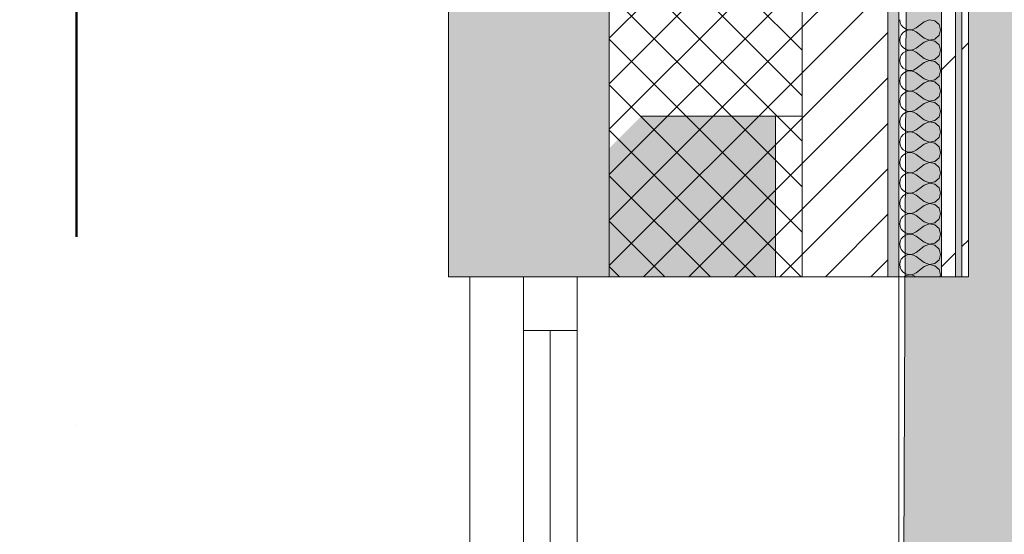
# Model space of a CAD drawing. Header units: millimetres. Extents: x -40968 to 13979, y -19284 to 4746.
# Tile 174 of 234: x -2501 to -1583, y -10899 to -10419. Entities that reach past the tile are written whole.
import ezdxf
from ezdxf.enums import TextEntityAlignment as Align

# ---------------------------------------------------------------- set-up
doc = ezdxf.new("R2010")
doc.units = ezdxf.units.MM
doc.header["$MEASUREMENT"] = 0
doc.linetypes.add('Punto & Rayas', pattern=[670.277762, 317.5, -176.388889, 0, -176.388874])
doc.linetypes.add('Wipeout_Contour', pattern=[1000, 0, -1000])
for name, color, linetype, lineweight, true_color in [('01_2D_Ambit_Pluma_Nº__242', 7, 'Continuous', 50, 0xfb0013), ('12_FAÇ_Façana_Pluma_Nº__102', 7, 'Continuous', 5, 0xcccccc), ('12_FAÇ_Façana_Pluma_Nº__174', 7, 'Continuous', 13, 0xe4ad2c), ('12_FAÇ_Façana_Pluma_Nº__176', 7, 'Continuous', 15, 0x93a0c6), ('Nuevo_05_AUX_Treball_Pluma_Nº__3', 7, 'Continuous', 5, 0xa4a4a4), ('Nuevo_08_E_Envans secs_Pluma_Nº__102', 7, 'Continuous', 5, 0xcccccc), ('Nuevo_08_E_Envans secs_Pluma_Nº__171', 171, 'Continuous', 13, 0xaaaaff), ('Nuevo_08_E_Envans secs_Pluma_Nº__177', 7, 'Continuous', 15, 0xf7e046)]:
    doc.layers.add(name, color=color, linetype=linetype, lineweight=lineweight, true_color=true_color)
for name, color, linetype in [('12_FAÇ_Façana', 7, 'Continuous'), ('Nuevo_05_AUX_Treball', 7, 'Continuous'), ('Nuevo_08_E_Envans secs', 7, 'Continuous'), ('Ventanas Archicad', 7, 'Continuous')]:
    doc.layers.add(name, color=color, linetype=linetype)
for name, color, linetype, lineweight in [('12_FAÇ_Façana_Pluma_Nº__1', 7, 'Continuous', 5), ('12_FAÇ_Façana_Pluma_Nº__2', 8, 'Continuous', 5), ('12_FAÇ_Façana_Pluma_Nº__7', 7, 'Continuous', 5), ('Nuevo_08_E_Envans secs_Pluma_Nº__1', 7, 'Continuous', 5), ('Nuevo_Sellos de Zona Archicad_Pluma_Nº__1', 7, 'Continuous', 5), ('Ventanas Archicad_Pluma_Nº__1', 7, 'Continuous', 5), ('Ventanas Archicad_Pluma_Nº__7', 7, 'Continuous', 5)]:
    doc.layers.add(name, color=color, linetype=linetype, lineweight=lineweight)
doc.styles.add('Estilo_Generado_1', font='txt')
pattern_1 = [(45, (0, 0), (-183.848, 183.848), [195, -65]), (45, (7e-14, 183.85), (-183.848, 183.848), [195, -65])]

# ---------------------------------------------------------------- blocks, each defined once
blk = doc.blocks.new('Planta 2_Passadís_5_1', base_point=(-1416.7, 3400.2))
at = {"layer": 'Nuevo_05_AUX_Treball', "linetype": 'Continuous', "lineweight": 0, "true_color": 0xe5e5e5}
blk.add_hatch(color=254, dxfattribs=at).paths.add_polyline_path([(-28277.4, 3863.45), (-28277.4, 2109.55), (-1619.32, 2109.55), (-1682.64, -12338.98), (-3637.99, -12338.98), (-3641.2, -17111.12), (363.89, -17130.66), (363.89, -11988.98), (6068.89, -11988.98), (6068.89, -9207.42), (358.89, -9207.42), (358.89, 2108.94), (7332.11, 2109.55), (7331.95, 3863.45)])
at = {"layer": 'Nuevo_05_AUX_Treball_Pluma_Nº__3', "color": 253, "linetype": 'Continuous', "lineweight": 5, "true_color": 0xa4a4a4, "flags": 128}
blk.add_lwpolyline([(-28277.4, 3863.45), (-28277.4, 2109.55), (-1619.32, 2109.55), (-1682.64, -12338.98), (-3637.99, -12338.98), (-3641.2, -17111.12), (363.89, -17130.66), (363.89, -11988.98), (6068.89, -11988.98), (6068.89, -9207.42), (358.89, -9207.42), (358.89, 2108.94), (7332.11, 2109.55), (7331.95, 3863.45)], close=True, dxfattribs=at)
at = {"layer": 'Nuevo_Sellos de Zona Archicad_Pluma_Nº__1', "color": 7, "lineweight": 5, "style": 'Estilo_Generado_1'}
for tag, p in [('ROOM_NAME', (-1416.7, 3342.05)), ('ROOM_NUMBER', (-1416.7, 3117.65)), ('ROOM_AREA', (-1416.7, 2890.28))]:
    blk.add_attdef(tag, text='', height=120, dxfattribs=at).set_placement(p, align=Align.TOP_LEFT)
blk = doc.blocks.new('Muro_1_1', base_point=(-1681.11, -1193.98))
at = {"layer": '12_FAÇ_Façana_Pluma_Nº__102', "linetype": 'Continuous', "lineweight": 0, "true_color": 0xe5e5e5}
blk.add_hatch(color=254, dxfattribs=at).paths.add_polyline_path([(-2101.11, -10658.98), (-1951.11, -10658.98), (-1951.11, -7438.98), (-1971.11, -7438.98), (-1971.11, -6988.97), (-1951.11, -6988.97), (-1951.11, -1638.98), (-2101.11, -1638.98)])
at = {"layer": '12_FAÇ_Façana_Pluma_Nº__174', "linetype": 'Continuous', "lineweight": 13, "true_color": 0xe4ad2c}
h = blk.add_hatch(dxfattribs=at)
h.set_pattern_fill('SATE_Aislamiento_0001', color=42, style=0, pattern_type=2)
h.set_pattern_definition([(45, (0, 0), (-21.2132, 21.2132), []), (135, (0, 0), (21.2132, 21.2132), [])])
h.paths.add_polyline_path([(-1951.11, -7438.98), (-1951.11, -10658.98), (-1771.11, -10658.98), (-1771.11, -7438.98)])
at = {"layer": '12_FAÇ_Façana_Pluma_Nº__176', "linetype": 'Continuous', "lineweight": 0, "true_color": 0x495063}
blk.add_hatch(color=251, dxfattribs=at).paths.add_polyline_path([(-1691.11, -7438.98), (-1691.11, -10658.98), (-1681.11, -10658.98), (-1681.11, -7438.98)])
at = {"layer": '12_FAÇ_Façana_Pluma_Nº__2', "linetype": 'Continuous', "lineweight": 5}
h = blk.add_hatch(dxfattribs=at)
h.set_pattern_fill('Ceramic_0001', color=8, style=0, pattern_type=2)
h.set_pattern_definition([(45, (0, 0), (-21.2132, 21.2132), [])])
h.paths.add_polyline_path([(-1771.11, -7438.98), (-1771.11, -10658.98), (-1691.11, -10658.98), (-1691.11, -7438.98)])
at = {"layer": '12_FAÇ_Façana_Pluma_Nº__7', "color": 7, "linetype": 'Continuous', "lineweight": 5}
for p, q in [((-1951.11, -7438.98), (-1951.11, -10658.98)), ((-1771.11, -10658.98), (-1771.11, -7438.98)), ((-1691.11, -10658.98), (-1691.11, -7438.98))]:
    blk.add_line(p, q, dxfattribs=at)
at = {"layer": '12_FAÇ_Façana_Pluma_Nº__7', "color": 7, "linetype": 'Continuous', "lineweight": 5, "flags": 128}
for points in [[(-2101.11, -1638.98), (-2101.11, -10658.98)], [(-1681.11, -10658.98), (-1681.11, -7438.98)], [(-2101.11, -10658.98), (-2071.11, -10658.98)], [(-1951.11, -10658.98), (-1921.11, -10658.98)]]:
    blk.add_lwpolyline(points, dxfattribs=at)
blk = doc.blocks.new('Ventana Vertical Multi-Faja 27_7')
at = {"layer": 'Ventanas Archicad_Pluma_Nº__1', "color": 7, "linetype": 'Continuous', "lineweight": 5}
for p, q in [((-600, 50), (600, 50)), ((-550, 0), (550, 0)), ((550, -50), (550, 0)), ((550, 0), (600, 0)), ((-550, -25), (550, -25)), ((550, -50), (-550, -50)), ((600, -50), (550, -50)), ((600, -260), (600, -235)), ((-600, -350), (600, -350))]:
    blk.add_line(p, q, dxfattribs=at)
at = {"layer": 'Ventanas Archicad_Pluma_Nº__7', "color": 7, "linetype": 'Continuous', "lineweight": 5}
for p, q in [((600, 50), (600, 40)), ((600, 40), (600, 0)), ((600, 40), (600, 0)), ((600, 0), (600, -50)), ((600, 0), (600, -50)), ((600, 0), (600, -50)), ((600, 0), (600, -50)), ((600, -50), (600, -110)), ((600, -50), (600, -110)), ((600, -110), (600, -235)), ((600, -110), (600, -235)), ((600, -260), (600, -340)), ((600, -340), (600, -350))]:
    blk.add_line(p, q, dxfattribs=at)
blk = doc.blocks.new('Muro_19_1', base_point=(-1681.11, -10658.98))
at = {"layer": '12_FAÇ_Façana', "linetype": 'Continuous', "lineweight": 0, "true_color": 0x000000}
h = blk.add_hatch(dxfattribs=at)
h.set_pattern_fill('Yeso_0001', color=18, style=0, pattern_type=2)
h.set_pattern_definition([(0, (0, 0), (0, 75), [0, -75])])
h.paths.add_polyline_path([(-1771.11, -10658.98), (-1771.11, -10508.98), (-1796.11, -10508.98), (-1796.11, -10658.98)])
at = {"layer": '12_FAÇ_Façana_Pluma_Nº__102', "linetype": 'Continuous', "lineweight": 0, "true_color": 0xe5e5e5}
blk.add_hatch(color=254, dxfattribs=at).paths.add_polyline_path([(-1921.11, -10508.98), (-2071.11, -10658.98), (-1796.11, -10658.98), (-1796.11, -10508.98)])
at = {"layer": '12_FAÇ_Façana_Pluma_Nº__1', "color": 7, "linetype": 'Continuous', "lineweight": 5}
for p, q in [((-1796.11, -10508.98), (-1771.11, -10508.98)), ((-1796.11, -10658.98), (-1796.11, -10508.98)), ((-1771.11, -10508.98), (-1771.11, -10658.98)), ((-1771.11, -10658.98), (-1796.11, -10658.98))]:
    blk.add_line(p, q, dxfattribs=at)
at = {"layer": '12_FAÇ_Façana_Pluma_Nº__7', "color": 7, "linetype": 'Continuous', "lineweight": 5}
for p, q in [((-1921.11, -10508.98), (-1796.11, -10508.98)), ((-2081.11, -10658.98), (-2071.11, -10658.98)), ((-2071.11, -10658.98), (-2031.11, -10658.98)), ((-2071.11, -10658.98), (-2031.11, -10658.98)), ((-2031.11, -10658.98), (-1981.11, -10658.98)), ((-2031.11, -10658.98), (-1981.11, -10658.98)), ((-1981.11, -10658.98), (-1921.11, -10658.98)), ((-1981.11, -10658.98), (-1921.11, -10658.98)), ((-1921.11, -10658.98), (-1796.11, -10658.98)), ((-1921.11, -10658.98), (-1796.11, -10658.98)), ((-1771.11, -10658.98), (-1691.11, -10658.98)), ((-1691.11, -10658.98), (-1681.11, -10658.98))]:
    blk.add_line(p, q, dxfattribs=at)
at = {"layer": 'Ventanas Archicad', "color": 253, "linetype": 'Continuous', "lineweight": 5, "true_color": 0xa4a4a6, "zscale": 1000, "rotation": 90.00000000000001}
blk.add_blockref('Ventana Vertical Multi-Faja 27_7', (-2031.11, -11258.98), dxfattribs=at)
blk = doc.blocks.new('*X372')
at = {"layer": 'Nuevo_08_E_Envans secs_Pluma_Nº__102', "color": 254, "linetype": 'Continuous', "lineweight": 5, "true_color": 0xcccccc}
for p, q in [((-1680.16, -10419.05), (-1679.79, -10421.65)), ((-1679.79, -10421.65), (-1678.73, -10424.05)), ((-1678.73, -10424.05), (-1677.06, -10426.08)), ((-1657.3, -10420.95), (-1664.92, -10426.67)), ((-1652.44, -10419.09), (-1657.3, -10420.95)), ((-1647.33, -10420.05), (-1652.44, -10419.09)), ((-1643.48, -10423.56), (-1647.33, -10420.05)), ((-1642.06, -10428.57), (-1643.48, -10423.56)), ((-1678.73, -10433.09), (-1679.79, -10435.49)), ((-1677.06, -10431.06), (-1678.73, -10433.09)), ((-1677.06, -10426.08), (-1674.89, -10427.57)), ((-1674.89, -10429.58), (-1677.06, -10431.06)), ((-1674.89, -10427.57), (-1672.4, -10428.41)), ((-1672.4, -10428.74), (-1674.89, -10429.58)), ((-1672.4, -10428.41), (-1669.78, -10428.53)), ((-1669.78, -10428.61), (-1672.4, -10428.74)), ((-1669.78, -10428.53), (-1667.22, -10427.94)), ((-1667.22, -10429.2), (-1669.78, -10428.61)), ((-1667.22, -10427.94), (-1664.92, -10426.67)), ((-1664.92, -10430.48), (-1667.22, -10429.2)), ((-1657.3, -10436.19), (-1664.92, -10430.48)), ((-1643.48, -10433.58), (-1642.06, -10428.57)), ((-1679.79, -10435.49), (-1680.16, -10438.1)), ((-1680.16, -10438.1), (-1679.79, -10440.7)), ((-1679.79, -10440.7), (-1678.73, -10443.1)), ((-1657.3, -10440), (-1664.92, -10445.71)), ((-1657.3, -10436.19), (-1652.44, -10438.06)), ((-1652.44, -10438.13), (-1657.3, -10440)), ((-1652.44, -10438.06), (-1647.33, -10437.09)), ((-1647.33, -10439.1), (-1652.44, -10438.13)), ((-1647.33, -10437.09), (-1643.48, -10433.58)), ((-1643.48, -10442.61), (-1647.33, -10439.1)), ((-1642.06, -10447.62), (-1643.48, -10442.61)), ((-1678.73, -10443.1), (-1677.06, -10445.13)), ((-1677.06, -10450.11), (-1678.73, -10452.14)), ((-1677.06, -10445.13), (-1674.89, -10446.61)), ((-1674.89, -10448.62), (-1677.06, -10450.11)), ((-1674.89, -10446.61), (-1672.4, -10447.45)), ((-1672.4, -10447.78), (-1674.89, -10448.62)), ((-1672.4, -10447.45), (-1669.78, -10447.58)), ((-1669.78, -10447.66), (-1672.4, -10447.78)), ((-1669.78, -10447.58), (-1667.22, -10446.99)), ((-1667.22, -10448.25), (-1669.78, -10447.66)), ((-1667.22, -10446.99), (-1664.92, -10445.71)), ((-1664.92, -10449.52), (-1667.22, -10448.25)), ((-1657.3, -10455.24), (-1664.92, -10449.52)), ((-1643.48, -10452.63), (-1642.06, -10447.62)), ((-1679.79, -10454.54), (-1680.16, -10457.14)), ((-1680.16, -10457.14), (-1679.79, -10459.75)), ((-1678.73, -10452.14), (-1679.79, -10454.54)), ((-1679.79, -10459.75), (-1678.73, -10462.15)), ((-1657.3, -10459.05), (-1664.92, -10464.76)), ((-1657.3, -10455.24), (-1652.44, -10457.1)), ((-1652.44, -10457.18), (-1657.3, -10459.05)), ((-1652.44, -10457.1), (-1647.33, -10456.14)), ((-1647.33, -10458.15), (-1652.44, -10457.18)), ((-1647.33, -10456.14), (-1643.48, -10452.63)), ((-1643.48, -10461.66), (-1647.33, -10458.15)), ((-1678.73, -10462.15), (-1677.06, -10464.17)), ((-1677.06, -10469.16), (-1678.73, -10471.18)), ((-1677.06, -10464.17), (-1674.89, -10465.66)), ((-1674.89, -10467.67), (-1677.06, -10469.16)), ((-1674.89, -10465.66), (-1672.4, -10466.5)), ((-1672.4, -10466.83), (-1674.89, -10467.67)), ((-1672.4, -10466.5), (-1669.78, -10466.63)), ((-1669.78, -10466.71), (-1672.4, -10466.83)), ((-1669.78, -10466.63), (-1667.22, -10466.03)), ((-1667.22, -10467.3), (-1669.78, -10466.71)), ((-1667.22, -10466.03), (-1664.92, -10464.76)), ((-1664.92, -10468.57), (-1667.22, -10467.3)), ((-1657.3, -10474.29), (-1664.92, -10468.57)), ((-1642.06, -10466.67), (-1643.48, -10461.66)), ((-1643.48, -10471.67), (-1642.06, -10466.67)), ((-1679.79, -10473.59), (-1680.16, -10476.19)), ((-1680.16, -10476.19), (-1679.79, -10478.79)), ((-1678.73, -10471.18), (-1679.79, -10473.59)), ((-1679.79, -10478.79), (-1678.73, -10481.2)), ((-1657.3, -10478.1), (-1664.92, -10483.81)), ((-1657.3, -10474.29), (-1652.44, -10476.15)), ((-1652.44, -10476.23), (-1657.3, -10478.1)), ((-1652.44, -10476.15), (-1647.33, -10475.19)), ((-1647.33, -10477.2), (-1652.44, -10476.23)), ((-1647.33, -10475.19), (-1643.48, -10471.67)), ((-1643.48, -10480.71), (-1647.33, -10477.2)), ((-1678.73, -10481.2), (-1677.06, -10483.22)), ((-1677.06, -10488.21), (-1678.73, -10490.23)), ((-1677.06, -10483.22), (-1674.89, -10484.71)), ((-1674.89, -10486.72), (-1677.06, -10488.21)), ((-1674.89, -10484.71), (-1672.4, -10485.55)), ((-1672.4, -10485.88), (-1674.89, -10486.72)), ((-1672.4, -10485.55), (-1669.78, -10485.68)), ((-1669.78, -10485.75), (-1672.4, -10485.88)), ((-1669.78, -10485.68), (-1667.22, -10485.08)), ((-1667.22, -10486.35), (-1669.78, -10485.75)), ((-1667.22, -10485.08), (-1664.92, -10483.81)), ((-1664.92, -10487.62), (-1667.22, -10486.35)), ((-1657.3, -10493.33), (-1664.92, -10487.62)), ((-1642.06, -10485.71), (-1643.48, -10480.71)), ((-1643.48, -10490.72), (-1642.06, -10485.71)), ((-1679.79, -10492.64), (-1680.16, -10495.24)), ((-1680.16, -10495.24), (-1679.79, -10497.84)), ((-1678.73, -10490.23), (-1679.79, -10492.64)), ((-1657.3, -10497.14), (-1664.92, -10502.86)), ((-1657.3, -10493.33), (-1652.44, -10495.2)), ((-1652.44, -10495.28), (-1657.3, -10497.14)), ((-1652.44, -10495.2), (-1647.33, -10494.23)), ((-1647.33, -10496.24), (-1652.44, -10495.28)), ((-1647.33, -10494.23), (-1643.48, -10490.72)), ((-1643.48, -10499.75), (-1647.33, -10496.24)), ((-1679.79, -10497.84), (-1678.73, -10500.25)), ((-1678.73, -10500.25), (-1677.06, -10502.27)), ((-1677.06, -10502.27), (-1674.89, -10503.76)), ((-1674.89, -10505.77), (-1677.06, -10507.26)), ((-1674.89, -10503.76), (-1672.4, -10504.6)), ((-1672.4, -10504.93), (-1674.89, -10505.77)), ((-1672.4, -10504.6), (-1669.78, -10504.72)), ((-1669.78, -10504.8), (-1672.4, -10504.93)), ((-1669.78, -10504.72), (-1667.22, -10504.13)), ((-1667.22, -10505.4), (-1669.78, -10504.8)), ((-1667.22, -10504.13), (-1664.92, -10502.86)), ((-1664.92, -10506.67), (-1667.22, -10505.4)), ((-1657.3, -10512.38), (-1664.92, -10506.67)), ((-1642.06, -10504.76), (-1643.48, -10499.75)), ((-1643.48, -10509.77), (-1642.06, -10504.76)), ((-1679.79, -10511.68), (-1680.16, -10514.29)), ((-1680.16, -10514.29), (-1679.79, -10516.89)), ((-1678.73, -10509.28), (-1679.79, -10511.68)), ((-1677.06, -10507.26), (-1678.73, -10509.28)), ((-1657.3, -10512.38), (-1652.44, -10514.25)), ((-1652.44, -10514.32), (-1657.3, -10516.19)), ((-1652.44, -10514.25), (-1647.33, -10513.28)), ((-1647.33, -10515.29), (-1652.44, -10514.32)), ((-1647.33, -10513.28), (-1643.48, -10509.77)), ((-1643.48, -10518.8), (-1647.33, -10515.29)), ((-1679.79, -10516.89), (-1678.73, -10519.29)), ((-1678.73, -10519.29), (-1677.06, -10521.32)), ((-1677.06, -10521.32), (-1674.89, -10522.8)), ((-1674.89, -10524.81), (-1677.06, -10526.3)), ((-1674.89, -10522.8), (-1672.4, -10523.64)), ((-1672.4, -10523.98), (-1674.89, -10524.81)), ((-1672.4, -10523.64), (-1669.78, -10523.77)), ((-1669.78, -10523.85), (-1672.4, -10523.98)), ((-1669.78, -10523.77), (-1667.22, -10523.18)), ((-1667.22, -10524.44), (-1669.78, -10523.85)), ((-1667.22, -10523.18), (-1664.92, -10521.9)), ((-1664.92, -10525.71), (-1667.22, -10524.44)), ((-1657.3, -10516.19), (-1664.92, -10521.9)), ((-1642.06, -10523.81), (-1643.48, -10518.8)), ((-1643.48, -10528.82), (-1642.06, -10523.81)), ((-1679.79, -10530.73), (-1680.16, -10533.33)), ((-1680.16, -10533.33), (-1679.79, -10535.94)), ((-1678.73, -10528.33), (-1679.79, -10530.73)), ((-1677.06, -10526.3), (-1678.73, -10528.33)), ((-1657.3, -10531.43), (-1664.92, -10525.71)), ((-1657.3, -10531.43), (-1652.44, -10533.29)), ((-1652.44, -10533.37), (-1657.3, -10535.24)), ((-1652.44, -10533.29), (-1647.33, -10532.33)), ((-1647.33, -10534.34), (-1652.44, -10533.37)), ((-1647.33, -10532.33), (-1643.48, -10528.82)), ((-1643.48, -10537.85), (-1647.33, -10534.34)), ((-1679.79, -10535.94), (-1678.73, -10538.34)), ((-1678.73, -10538.34), (-1677.06, -10540.36)), ((-1677.06, -10540.36), (-1674.89, -10541.85)), ((-1674.89, -10541.85), (-1672.4, -10542.69)), ((-1672.4, -10543.02), (-1674.89, -10543.86)), ((-1672.4, -10542.69), (-1669.78, -10542.82)), ((-1669.78, -10542.9), (-1672.4, -10543.02)), ((-1669.78, -10542.82), (-1667.22, -10542.22)), ((-1667.22, -10543.49), (-1669.78, -10542.9)), ((-1667.22, -10542.22), (-1664.92, -10540.95)), ((-1664.92, -10544.76), (-1667.22, -10543.49)), ((-1657.3, -10535.24), (-1664.92, -10540.95)), ((-1642.06, -10542.86), (-1643.48, -10537.85)), ((-1643.48, -10547.86), (-1642.06, -10542.86)), ((-1679.79, -10549.78), (-1680.16, -10552.38)), ((-1680.16, -10552.38), (-1679.79, -10554.98)), ((-1678.73, -10547.37), (-1679.79, -10549.78)), ((-1677.06, -10545.35), (-1678.73, -10547.37)), ((-1674.89, -10543.86), (-1677.06, -10545.35)), ((-1657.3, -10550.48), (-1664.92, -10544.76)), ((-1657.3, -10550.48), (-1652.44, -10552.34)), ((-1652.44, -10552.42), (-1657.3, -10554.29)), ((-1652.44, -10552.34), (-1647.33, -10551.38)), ((-1647.33, -10553.39), (-1652.44, -10552.42)), ((-1647.33, -10551.38), (-1643.48, -10547.86)), ((-1679.79, -10554.98), (-1678.73, -10557.39)), ((-1678.73, -10557.39), (-1677.06, -10559.41)), ((-1677.06, -10559.41), (-1674.89, -10560.9)), ((-1674.89, -10560.9), (-1672.4, -10561.74)), ((-1672.4, -10562.07), (-1674.89, -10562.91)), ((-1672.4, -10561.74), (-1669.78, -10561.87)), ((-1669.78, -10561.94), (-1672.4, -10562.07)), ((-1669.78, -10561.87), (-1667.22, -10561.27)), ((-1667.22, -10562.54), (-1669.78, -10561.94)), ((-1667.22, -10561.27), (-1664.92, -10560)), ((-1657.3, -10554.29), (-1664.92, -10560)), ((-1643.48, -10556.9), (-1647.33, -10553.39)), ((-1642.06, -10561.9), (-1643.48, -10556.9)), ((-1643.48, -10566.91), (-1642.06, -10561.9)), ((-1679.79, -10568.83), (-1680.16, -10571.43)), ((-1678.73, -10566.42), (-1679.79, -10568.83)), ((-1677.06, -10564.4), (-1678.73, -10566.42)), ((-1674.89, -10562.91), (-1677.06, -10564.4)), ((-1664.92, -10563.81), (-1667.22, -10562.54)), ((-1657.3, -10569.52), (-1664.92, -10563.81)), ((-1657.3, -10569.52), (-1652.44, -10571.39)), ((-1652.44, -10571.39), (-1647.33, -10570.42)), ((-1647.33, -10570.42), (-1643.48, -10566.91)), ((-1680.16, -10571.43), (-1679.79, -10574.03)), ((-1679.79, -10574.03), (-1678.73, -10576.44)), ((-1678.73, -10576.44), (-1677.06, -10578.46)), ((-1677.06, -10578.46), (-1674.89, -10579.95)), ((-1674.89, -10579.95), (-1672.4, -10580.79)), ((-1669.78, -10580.91), (-1667.22, -10580.32)), ((-1667.22, -10580.32), (-1664.92, -10579.05)), ((-1657.3, -10573.33), (-1664.92, -10579.05)), ((-1652.44, -10571.47), (-1657.3, -10573.33)), ((-1647.33, -10572.43), (-1652.44, -10571.47)), ((-1643.48, -10575.95), (-1647.33, -10572.43)), ((-1642.06, -10580.95), (-1643.48, -10575.95)), ((-1679.79, -10587.87), (-1680.16, -10590.48)), ((-1678.73, -10585.47), (-1679.79, -10587.87)), ((-1677.06, -10583.45), (-1678.73, -10585.47)), ((-1674.89, -10581.96), (-1677.06, -10583.45)), ((-1672.4, -10581.12), (-1674.89, -10581.96)), ((-1672.4, -10580.79), (-1669.78, -10580.91)), ((-1669.78, -10580.99), (-1672.4, -10581.12)), ((-1667.22, -10581.59), (-1669.78, -10580.99)), ((-1664.92, -10582.86), (-1667.22, -10581.59)), ((-1657.3, -10588.57), (-1664.92, -10582.86)), ((-1657.3, -10588.57), (-1652.44, -10590.44)), ((-1652.44, -10590.44), (-1647.33, -10589.47)), ((-1647.33, -10589.47), (-1643.48, -10585.96)), ((-1643.48, -10585.96), (-1642.06, -10580.95)), ((-1680.16, -10590.48), (-1679.79, -10593.08)), ((-1679.79, -10593.08), (-1678.73, -10595.48)), ((-1678.73, -10595.48), (-1677.06, -10597.51)), ((-1677.06, -10597.51), (-1674.89, -10598.99)), ((-1667.22, -10599.37), (-1664.92, -10598.1)), ((-1657.3, -10592.38), (-1664.92, -10598.1)), ((-1652.44, -10590.51), (-1657.3, -10592.38)), ((-1647.33, -10591.48), (-1652.44, -10590.51)), ((-1643.48, -10594.99), (-1647.33, -10591.48)), ((-1642.06, -10600), (-1643.48, -10594.99)), ((-1679.79, -10606.92), (-1680.16, -10609.52)), ((-1678.73, -10604.52), (-1679.79, -10606.92)), ((-1677.06, -10602.49), (-1678.73, -10604.52)), ((-1674.89, -10601.01), (-1677.06, -10602.49)), ((-1674.89, -10598.99), (-1672.4, -10599.83)), ((-1672.4, -10600.17), (-1674.89, -10601.01)), ((-1672.4, -10599.83), (-1669.78, -10599.96)), ((-1669.78, -10600.04), (-1672.4, -10600.17)), ((-1669.78, -10599.96), (-1667.22, -10599.37)), ((-1667.22, -10600.63), (-1669.78, -10600.04)), ((-1664.92, -10601.9), (-1667.22, -10600.63)), ((-1657.3, -10607.62), (-1664.92, -10601.9)), ((-1657.3, -10607.62), (-1652.44, -10609.49)), ((-1647.33, -10608.52), (-1643.48, -10605.01)), ((-1643.48, -10605.01), (-1642.06, -10600)), ((-1680.16, -10609.52), (-1679.79, -10612.13)), ((-1679.79, -10612.13), (-1678.73, -10614.53)), ((-1678.73, -10614.53), (-1677.06, -10616.55)), ((-1677.06, -10616.55), (-1674.89, -10618.04)), ((-1667.22, -10618.41), (-1664.92, -10617.14)), ((-1657.3, -10611.43), (-1664.92, -10617.14)), ((-1652.44, -10609.56), (-1657.3, -10611.43)), ((-1652.44, -10609.49), (-1647.33, -10608.52)), ((-1647.33, -10610.53), (-1652.44, -10609.56)), ((-1643.48, -10614.04), (-1647.33, -10610.53)), ((-1642.06, -10619.05), (-1643.48, -10614.04)), ((-1679.79, -10625.97), (-1680.16, -10628.57)), ((-1678.73, -10623.56), (-1679.79, -10625.97)), ((-1677.06, -10621.54), (-1678.73, -10623.56)), ((-1674.89, -10620.05), (-1677.06, -10621.54)), ((-1674.89, -10618.04), (-1672.4, -10618.88)), ((-1672.4, -10619.21), (-1674.89, -10620.05)), ((-1672.4, -10618.88), (-1669.78, -10619.01)), ((-1669.78, -10619.09), (-1672.4, -10619.21)), ((-1669.78, -10619.01), (-1667.22, -10618.41)), ((-1667.22, -10619.68), (-1669.78, -10619.09)), ((-1664.92, -10620.95), (-1667.22, -10619.68)), ((-1657.3, -10626.67), (-1664.92, -10620.95)), ((-1647.33, -10627.57), (-1643.48, -10624.05)), ((-1643.48, -10624.05), (-1642.06, -10619.05)), ((-1680.16, -10628.57), (-1679.79, -10631.17)), ((-1679.79, -10631.17), (-1678.73, -10633.58)), ((-1678.73, -10633.58), (-1677.06, -10635.6)), ((-1657.3, -10630.48), (-1664.92, -10636.19)), ((-1657.3, -10626.67), (-1652.44, -10628.53)), ((-1652.44, -10628.61), (-1657.3, -10630.48)), ((-1652.44, -10628.53), (-1647.33, -10627.57)), ((-1647.33, -10629.58), (-1652.44, -10628.61)), ((-1643.48, -10633.09), (-1647.33, -10629.58)), ((-1642.06, -10638.1), (-1643.48, -10633.09)), ((-1678.73, -10642.61), (-1679.79, -10645.02)), ((-1677.06, -10640.59), (-1678.73, -10642.61)), ((-1677.06, -10635.6), (-1674.89, -10637.09)), ((-1674.89, -10639.1), (-1677.06, -10640.59)), ((-1674.89, -10637.09), (-1672.4, -10637.93)), ((-1672.4, -10638.26), (-1674.89, -10639.1)), ((-1672.4, -10637.93), (-1669.78, -10638.06)), ((-1669.78, -10638.13), (-1672.4, -10638.26)), ((-1669.78, -10638.06), (-1667.22, -10637.46)), ((-1667.22, -10638.73), (-1669.78, -10638.13)), ((-1667.22, -10637.46), (-1664.92, -10636.19)), ((-1664.92, -10640), (-1667.22, -10638.73)), ((-1657.3, -10645.71), (-1664.92, -10640)), ((-1647.33, -10646.61), (-1643.48, -10643.1)), ((-1643.48, -10643.1), (-1642.06, -10638.1)), ((-1679.79, -10645.02), (-1680.16, -10647.62)), ((-1680.16, -10647.62), (-1679.79, -10650.22)), ((-1679.79, -10650.22), (-1678.73, -10652.63)), ((-1678.73, -10652.63), (-1677.06, -10654.65)), ((-1657.3, -10649.52), (-1664.92, -10655.24)), ((-1657.3, -10645.71), (-1652.44, -10647.58)), ((-1652.44, -10647.66), (-1657.3, -10649.52)), ((-1652.44, -10647.58), (-1647.33, -10646.61)), ((-1647.33, -10648.62), (-1652.44, -10647.66)), ((-1643.48, -10652.14), (-1647.33, -10648.62)), ((-1642.06, -10657.14), (-1643.48, -10652.14)), ((-1677.06, -10654.65), (-1674.89, -10656.14)), ((-1674.89, -10658.15), (-1676.1, -10658.98)), ((-1674.89, -10656.14), (-1672.4, -10656.98)), ((-1672.4, -10657.31), (-1674.89, -10658.15)), ((-1672.4, -10656.98), (-1669.78, -10657.1)), ((-1669.78, -10657.18), (-1672.4, -10657.31)), ((-1669.78, -10657.1), (-1667.22, -10656.51)), ((-1667.22, -10657.78), (-1669.78, -10657.18)), ((-1667.22, -10656.51), (-1664.92, -10655.24)), ((-1665.05, -10658.98), (-1667.22, -10657.78)), ((-1642.58, -10658.98), (-1642.06, -10657.14))]:
    blk.add_line(p, q, dxfattribs=at)
blk = doc.blocks.new('Muro_122_1', base_point=(-1616.11, -10658.98))
at = {"layer": 'Nuevo_08_E_Envans secs_Pluma_Nº__1', "color": 7, "linetype": 'Continuous', "lineweight": 5, "flags": 128}
blk.add_lwpolyline([(-1681.11, -7438.98), (-1681.11, -10658.98)], dxfattribs=at)
at = {"color": 254, "linetype": 'Wipeout_Contour', "lineweight": 0, "ltscale": 36800.017837}
blk.add_wipeout([(-1628.11, -10658.98), (-1628.11, -7438.98), (-1641.11, -7438.98), (-1641.11, -10658.98)], dxfattribs=at).dxf.layer = 'Nuevo_08_E_Envans secs'
at = {"color": 254, "linetype": 'Wipeout_Contour', "lineweight": 0, "ltscale": 36788.711064}
blk.add_wipeout([(-1616.11, -10658.98), (-1616.11, -7438.98), (-1622.11, -7438.98), (-1622.11, -10658.98)], dxfattribs=at).dxf.layer = 'Nuevo_08_E_Envans secs'
at = {"layer": 'Nuevo_08_E_Envans secs_Pluma_Nº__171', "linetype": 'Continuous', "lineweight": 13, "true_color": 0xaaaaff}
h = blk.add_hatch(dxfattribs=at)
h.set_pattern_fill('Panellat_HPL_0001', color=161, style=0, pattern_type=2)
h.set_pattern_definition(pattern_1)
h.paths.add_polyline_path([(-1616.11, -10658.98), (-1616.11, -7438.98), (-1622.11, -7438.98), (-1622.11, -10658.98)])
at = {"layer": 'Nuevo_08_E_Envans secs_Pluma_Nº__177', "linetype": 'Continuous', "lineweight": 15, "true_color": 0xf7e046}
h = blk.add_hatch(dxfattribs=at)
h.set_pattern_fill('Panellat_HPL_0001', color=53, style=0, pattern_type=2)
h.set_pattern_definition(pattern_1)
h.paths.add_polyline_path([(-1628.11, -10658.98), (-1628.11, -7438.98), (-1641.11, -7438.98), (-1641.11, -10658.98)])
at = {"layer": 'Nuevo_08_E_Envans secs_Pluma_Nº__1', "color": 7, "linetype": 'Continuous', "lineweight": 5}
for p, q in [((-1641.11, -10658.98), (-1641.11, -7438.98)), ((-1628.11, -10658.98), (-1628.11, -7438.98)), ((-1622.11, -10658.98), (-1622.11, -7438.98))]:
    blk.add_line(p, q, dxfattribs=at)
at = {"layer": 'Nuevo_08_E_Envans secs_Pluma_Nº__1', "color": 7, "linetype": 'Continuous', "lineweight": 5, "flags": 128}
for points in [[(-1616.11, -10658.98), (-1616.11, -7438.98)], [(-1641.11, -10658.98), (-1681.11, -10658.98)], [(-1628.11, -10658.98), (-1641.11, -10658.98)], [(-1622.11, -10658.98), (-1628.11, -10658.98)], [(-1616.11, -10658.98), (-1622.11, -10658.98)]]:
    blk.add_lwpolyline(points, dxfattribs=at)
at = {"layer": 'Nuevo_08_E_Envans secs', "color": 7, "lineweight": 20}
blk.add_blockref('*X372', (0, 0), dxfattribs=at)

msp = doc.modelspace()

# ---------------------------------------------------------------- linework, layer by layer
at = {"layer": '01_2D_Ambit_Pluma_Nº__242', "color": 1, "linetype": 'Punto & Rayas', "lineweight": 50, "true_color": 0xfb0013, "flags": 128}
msp.add_lwpolyline([(-28500.02, 1816.8), (-28500.02, 4745.93), (7879.57, 4745.93), (7879.57, -1396.87), (6474.15, -1396.87), (6474.15, -11392.72), (6916.3, -11392.72), (6916.3, -17756.6), (-3932.28, -17756.6), (-3932.28, -11834.88), (-2447.9, -11834.88), (-2447.9, -2249.59), (-23311.17, -2249.59), (-23311.17, 1816.8)], close=True, dxfattribs=at)
at = {"layer": 'Nuevo_05_AUX_Treball', "color": 254, "linetype": 'Continuous', "lineweight": 0, "true_color": 0xe5e5e5, "flags": 128}
msp.add_lwpolyline([(-28277.4, 3863.45), (-28277.4, 2109.55), (-1619.32, 2109.55), (-1682.64, -12338.98), (-3637.99, -12338.98), (-3641.2, -17111.12), (363.89, -17130.66), (363.89, -11988.98), (6068.89, -11988.98), (6068.89, -9207.42), (358.89, -9207.42), (358.89, 2108.94), (7332.11, 2109.55), (7331.95, 3863.45)], close=True, dxfattribs=at)

# ---------------------------------------------------------------- block references
at = {"layer": '12_FAÇ_Façana', "color": 7, "lineweight": 20}
for name, p in [('Muro_1_1', (-1681.11, -1193.98)), ('Muro_19_1', (-1681.11, -10658.98))]:
    msp.add_blockref(name, p, dxfattribs=at)
at = {"layer": 'Nuevo_05_AUX_Treball', "color": 7, "linetype": 'Continuous', "lineweight": 5}
msp.add_blockref('Planta 2_Passadís_5_1', (-1416.7, 3400.2), dxfattribs=at)

# ---------------------------------------------------------------- next in the draw order: block references
at = {"layer": 'Nuevo_08_E_Envans secs', "color": 7, "lineweight": 20}
msp.add_blockref('Muro_122_1', (-1616.11, -10658.98), dxfattribs=at)

doc.saveas('drawing.dxf')
